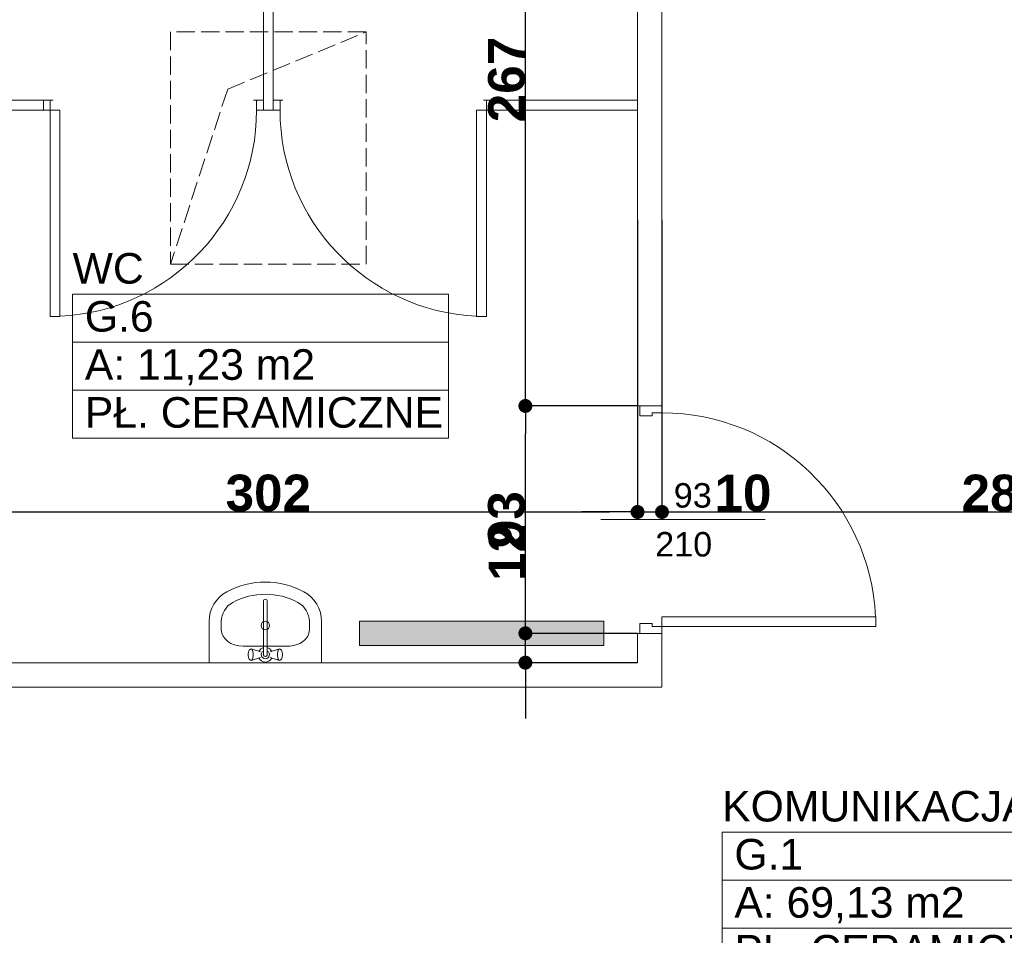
# Model space of a CAD drawing. Header units: millimetres. Extents: x 183299 to 1018155, y -286688 to 171278.
# Tile 53 of 100: x 411101 to 415128, y -86691 to -82947. Entities that reach past the tile are written whole.
import ezdxf
from ezdxf.enums import TextEntityAlignment as Align

# ---------------------------------------------------------------- set-up
doc = ezdxf.new("R2010")
doc.units = ezdxf.units.MM
doc.header["$MEASUREMENT"] = 0
doc.linetypes.add('Krawędzie ukryte 2', pattern=[100, 75, -25])
for name, color, linetype in [('Drzwi ArchiCAD', 7, 'Continuous'), ('Elementy Modelu - Strefy', 7, 'Continuous'), ('inwentaryzacja_sciany', 7, 'Continuous'), ('inwentaryzacja_wyposazenie_sanitarne', 7, 'Continuous'), ('Wymiarowanie - Ogólne', 7, 'Continuous'), ('Znaczniki Drzwi', 7, 'Continuous')]:
    doc.layers.add(name, color=color, linetype=linetype)
for name, color, linetype, lineweight in [('Drzwi ArchiCAD_Nr_Pióra__1', 7, 'Continuous', 13), ('Elementy Modelu - Strefy_Nr_Pióra__6', 250, 'Continuous', 18), ('grzejniki_Nr_Pióra__20', 1, 'Continuous', 0), ('inwentaryzacja_sciany_Nr_Pióra__1', 7, 'Continuous', 13), ('inwentaryzacja_wentylacja_Nr_Pióra__20', 1, 'Continuous', 0), ('inwentaryzacja_wyposazenie_sanitarne_Nr_Pióra__1', 7, 'Continuous', 13), ('Znaczniki Drzwi_Nr_Pióra__1', 7, 'Continuous', 13), ('Znaczniki Drzwi_Nr_Pióra__7', 7, 'Continuous', 35)]:
    doc.layers.add(name, color=color, linetype=linetype, lineweight=lineweight)
for name, color, linetype, lineweight, true_color in [('Drzwi ArchiCAD_Nr_Pióra__23', 7, 'Continuous', 20, 0xff6600), ('Drzwi ArchiCAD_Nr_Pióra__3', 7, 'Continuous', 18, 0xff6600), ('inwentaryzacja_sciany_Nr_Pióra__4', 7, 'Continuous', 20, 0x029e21)]:
    doc.layers.add(name, color=color, linetype=linetype, lineweight=lineweight, true_color=true_color)
doc.styles.add('GENERATED_STYLE_1', font='arial.ttf')
doc.styles.add('GENERATED_STYLE_2', font='arialbd.ttf')
doc.styles.get("Standard").update_dxf_attribs({"font": 'txt', "bigfont": 'BIGFONT.SHX'})
doc.dimstyles.new('GENERATED_STYLE__1', dxfattribs={"dimtxt": 150, "dimasz": 114, "dimexe": 0.18, "dimexo": 0, "dimgap": 0.09, "dimtad": 1, "dimtih": 1, "dimtoh": 1, "dimdec": 0, "dimlfac": 0.1, "dimzin": 0, "dimdsep": 46, "dimtxsty": 'GENERATED_STYLE_2', "dimblk": 'ARROWHEAD_11', "dimblk1": 'ARROWHEAD_11', "dimblk2": 'ARROWHEAD_11', "dimcen": 0.09, "dimclrd": 256, "dimclre": 256, "dimclrt": 256, "dimazin": 0, "dimtfac": 1, "dimtdec": 4, "dimtmove": 0, "dimatfit": 3, "dimfxl": 1, "dimtolj": 1, "dimtzin": 0, "dimarcsym": 0})
doc.dimstyles.new('GENERATED_STYLE__2', dxfattribs={"dimtxt": 150, "dimasz": 114, "dimexe": 0.18, "dimexo": 0, "dimgap": 0.09, "dimtad": 1, "dimdec": 0, "dimlfac": 0.1, "dimzin": 0, "dimdsep": 46, "dimtxsty": 'GENERATED_STYLE_2', "dimblk": 'ARROWHEAD_11', "dimblk1": 'ARROWHEAD_11', "dimblk2": 'ARROWHEAD_11', "dimcen": 0.09, "dimclrd": 256, "dimclre": 256, "dimclrt": 256, "dimazin": 0, "dimtfac": 1, "dimtdec": 4, "dimtmove": 0, "dimatfit": 3, "dimfxl": 1, "dimtolj": 1, "dimtzin": 0, "dimarcsym": 0})

# ---------------------------------------------------------------- blocks, each defined once
blk = doc.blocks.new('KOMUNIKACJA           _G.1_148_2', base_point=(239509.5, -86565.1))
at = {"layer": 'Elementy Modelu - Strefy_Nr_Pióra__6', "linetype": 'Continuous'}
for p, q in [((238631.2, -86368.6), (240387.8, -86368.6)), ((238631.2, -86565.1), (238631.2, -86368.6)), ((240387.8, -86368.6), (240387.8, -86565.1)), ((240387.8, -86565.1), (238631.2, -86565.1)), ((238631.2, -86565.1), (240387.8, -86565.1)), ((238631.2, -86761.5), (238631.2, -86565.1)), ((240387.8, -86565.1), (240387.8, -86761.5)), ((240387.8, -86761.5), (238631.2, -86761.5)), ((238631.2, -86761.5), (240387.8, -86761.5)), ((238631.2, -86957.9), (238631.2, -86761.5)), ((240387.8, -86761.5), (240387.8, -86957.9)), ((240387.8, -86957.9), (238631.2, -86957.9))]:
    blk.add_line(p, q, dxfattribs=at)
at = {"linetype": 'Continuous', "flags": 1}
for tag in ['ROOM_AREA', 'ROOM_PERIM', 'ROOM_WALLS_SURF', 'ROOM_DOORS_SURF', 'ROOM_WINDS_SURF', 'ROOM_BASELEV', 'ROOM_HEIGHT', 'ROOM_NET_AREA', 'ROOM_REDUCED_AREA', 'ROOM_CALC_AREA', 'ROOM_VOLUME']:
    blk.add_attdef(tag, text='', height=2000, dxfattribs=at).set_placement((239509.5, -87598.2), align=Align.BOTTOM_LEFT)
at = {"layer": 'Elementy Modelu - Strefy_Nr_Pióra__6', "linetype": 'Continuous', "insert": (238681.2, -86593.6), "char_height": 125, "attachment_point": 1, "style": 'GENERATED_STYLE_1'}
blk.add_mtext('{A: 69,13 m2}', dxfattribs=at)
at = {"layer": 'Elementy Modelu - Strefy_Nr_Pióra__6', "style": 'GENERATED_STYLE_1'}
for tag, p in [('ROOM_NAME', (238631.2, -86362.7)), ('ROOM_NUMBER', (238681.2, -86559.2)), ('basec', (238681.2, -86952))]:
    blk.add_attdef(tag, text='', height=125, dxfattribs=at).set_placement(p, align=Align.BOTTOM_LEFT)
blk = doc.blocks.new('WC     _G.6_156_2', base_point=(236743.6, -84365.2))
at = {"layer": 'Elementy Modelu - Strefy_Nr_Pióra__6', "linetype": 'Continuous'}
for p, q in [((235974.7, -84168.8), (237512.5, -84168.8)), ((235974.7, -84365.2), (235974.7, -84168.8)), ((237512.5, -84168.8), (237512.5, -84365.2)), ((237512.5, -84365.2), (235974.7, -84365.2)), ((235974.7, -84365.2), (237512.5, -84365.2)), ((235974.7, -84561.7), (235974.7, -84365.2)), ((237512.5, -84365.2), (237512.5, -84561.7)), ((237512.5, -84561.7), (235974.7, -84561.7)), ((235974.7, -84561.7), (237512.5, -84561.7)), ((235974.7, -84758.1), (235974.7, -84561.7)), ((237512.5, -84561.7), (237512.5, -84758.1)), ((237512.5, -84758.1), (235974.7, -84758.1))]:
    blk.add_line(p, q, dxfattribs=at)
at = {"linetype": 'Continuous', "flags": 1}
for tag in ['ROOM_AREA', 'ROOM_PERIM', 'ROOM_WALLS_SURF', 'ROOM_DOORS_SURF', 'ROOM_WINDS_SURF', 'ROOM_BASELEV', 'ROOM_HEIGHT', 'ROOM_NET_AREA', 'ROOM_REDUCED_AREA', 'ROOM_CALC_AREA', 'ROOM_VOLUME']:
    blk.add_attdef(tag, text='', height=2000, dxfattribs=at).set_placement((236743.6, -85398.4), align=Align.BOTTOM_LEFT)
at = {"layer": 'Elementy Modelu - Strefy_Nr_Pióra__6', "linetype": 'Continuous', "insert": (236024.7, -84393.8), "char_height": 125, "attachment_point": 1, "style": 'GENERATED_STYLE_1'}
blk.add_mtext('{A: 11,23 m2}', dxfattribs=at)
at = {"layer": 'Elementy Modelu - Strefy_Nr_Pióra__6', "style": 'GENERATED_STYLE_1'}
for tag, p in [('ROOM_NAME', (235974.7, -84162.9)), ('ROOM_NUMBER', (236024.7, -84359.3)), ('basec', (236024.7, -84752.2))]:
    blk.add_attdef(tag, text='', height=125, dxfattribs=at).set_placement(p, align=Align.BOTTOM_LEFT)
blk = doc.blocks.new('Ściana_736_2', base_point=(238385.1, -85775.8))
at = {"layer": 'inwentaryzacja_sciany_Nr_Pióra__1', "linetype": 'Continuous'}
for p, q in [((238285.1, -85675.8), (235265.1, -85675.8)), ((234505.1, -85775.8), (238385.1, -85775.8))]:
    blk.add_line(p, q, dxfattribs=at)
blk = doc.blocks.new('D1 Drzwi proste 12_79')
at = {"layer": 'Drzwi ArchiCAD_Nr_Pióra__1', "linetype": 'Continuous'}
for p, q in [((-465, 0), (-465, -90)), ((465, 0), (465, -90))]:
    blk.add_line(p, q, dxfattribs=at)
at = {"layer": 'Drzwi ArchiCAD_Nr_Pióra__23', "linetype": 'Continuous'}
for p, q in [((-437, 0), (-465, 0)), ((-465, 0), (-465, -90)), ((-437, -40), (-437, 0)), ((465, 0), (437, 0)), ((437, 0), (437, -40)), ((465, -90), (465, 0)), ((-425, -40), (-437, -40)), ((-425, -90), (-425, -40)), ((437, -40), (425, -40)), ((425, -40), (425, -90)), ((-465, -90), (-425, -90)), ((425, -90), (465, -90))]:
    blk.add_line(p, q, dxfattribs=at)
at = {"layer": 'Drzwi ArchiCAD_Nr_Pióra__3', "linetype": 'Continuous'}
for p, q in [((437, 874), (397, 874)), ((397, 874), (397, 0)), ((437, 0), (437, 874)), ((397, 0), (437, 0))]:
    blk.add_line(p, q, dxfattribs=at)
blk.add_arc((437, 0), 874, 92.6231, 180, dxfattribs=at)
blk = doc.blocks.new('Znacznik O 12_275')
at = {"layer": 'Znaczniki Drzwi_Nr_Pióra__1', "linetype": 'Continuous'}
blk.add_line((0, -521.4), (0, 150), dxfattribs=at)
at = {"layer": 'Znaczniki Drzwi_Nr_Pióra__7', "linetype": 'Continuous', "char_height": 100, "attachment_point": 7, "rotation": 270, "style": 'GENERATED_STYLE_1'}
for s, insert in [('{210}', (-152.1, -72.3)), ('{93}', (47.9, -148.2))]:
    blk.add_mtext(s, dxfattribs=dict(at, insert=insert))
blk = doc.blocks.new('Ściana_738_2', base_point=(238385.1, -85775.8))
at = {"layer": 'inwentaryzacja_sciany_Nr_Pióra__1', "linetype": 'Continuous'}
for p, q in [((238285.1, -81955.8), (238285.1, -84625.8)), ((238385.1, -84625.8), (238385.1, -81955.8)), ((238295.1, -84625.8), (238285.1, -84625.8)), ((238385.1, -84625.8), (238295.1, -84625.8)), ((238295.1, -85555.8), (238285.1, -85555.8)), ((238285.1, -85555.8), (238285.1, -85675.8)), ((238385.1, -85555.8), (238295.1, -85555.8)), ((238385.1, -85775.8), (238385.1, -85555.8))]:
    blk.add_line(p, q, dxfattribs=at)
at = {"layer": 'Drzwi ArchiCAD', "linetype": 'Continuous', "rotation": 270}
blk.add_blockref('D1 Drzwi proste 12_79', (238385.1, -85090.8), dxfattribs=at)
at = {"layer": 'Znaczniki Drzwi', "rotation": 90}
blk.add_blockref('Znacznik O 12_275', (238285.1, -85090.8), dxfattribs=at)
blk = doc.blocks.new('D1 Drzwi proste 12_130')
at = {"layer": 'Drzwi ArchiCAD_Nr_Pióra__1', "linetype": 'Continuous'}
for p, q in [((-450, 0), (-450, -40)), ((450, 0), (450, -40))]:
    blk.add_line(p, q, dxfattribs=at)
at = {"layer": 'Drzwi ArchiCAD_Nr_Pióra__23', "linetype": 'Continuous'}
for p, q in [((-422, 0), (-450, 0)), ((-450, 0), (-450, -40)), ((-422, -40), (-422, 0)), ((450, 0), (422, 0)), ((422, 0), (422, -40)), ((450, -40), (450, 0)), ((-450, -40), (-410, -40)), ((-410, -40), (-422, -40)), ((422, -40), (410, -40)), ((410, -40), (450, -40))]:
    blk.add_line(p, q, dxfattribs=at)
at = {"layer": 'Drzwi ArchiCAD_Nr_Pióra__3', "linetype": 'Continuous'}
for p, q in [((422, 844), (382, 844)), ((382, 844), (382, 0)), ((422, 0), (422, 844)), ((382, 0), (422, 0))]:
    blk.add_line(p, q, dxfattribs=at)
blk.add_arc((422, 0), 844, 92.7165, 180, dxfattribs=at)
blk = doc.blocks.new('D1 Drzwi proste 12_131')
at = {"layer": 'Drzwi ArchiCAD_Nr_Pióra__1', "linetype": 'Continuous'}
for p, q in [((-450, 0), (-450, -40)), ((450, 0), (450, -40))]:
    blk.add_line(p, q, dxfattribs=at)
at = {"layer": 'Drzwi ArchiCAD_Nr_Pióra__23', "linetype": 'Continuous'}
for p, q in [((-422, 0), (-450, 0)), ((-450, 0), (-450, -40)), ((-422, -40), (-422, 0)), ((450, 0), (422, 0)), ((422, 0), (422, -40)), ((450, -40), (450, 0)), ((-450, -40), (-410, -40)), ((-410, -40), (-422, -40)), ((422, -40), (410, -40)), ((410, -40), (450, -40))]:
    blk.add_line(p, q, dxfattribs=at)
at = {"layer": 'Drzwi ArchiCAD_Nr_Pióra__3', "linetype": 'Continuous'}
for p, q in [((422, 844), (382, 844)), ((382, 844), (382, 0)), ((422, 0), (422, 844)), ((382, 0), (422, 0))]:
    blk.add_line(p, q, dxfattribs=at)
blk.add_arc((422, 0), 844, 92.7165, 180, dxfattribs=at)
blk = doc.blocks.new('Ściana_357_2', base_point=(235265.1, -83395.8))
at = {"layer": 'inwentaryzacja_sciany_Nr_Pióra__1', "linetype": 'Continuous'}
for p, q in [((235855.1, -83375.8), (235265.1, -83375.8)), ((235855.1, -83415.8), (235855.1, -83375.8)), ((236755.1, -83415.8), (236755.1, -83375.8)), ((236795.1, -83415.8), (236795.1, -83375.8)), ((237695.1, -83415.8), (237695.1, -83375.8)), ((238285.1, -83375.8), (237695.1, -83375.8)), ((238285.1, -83415.8), (238285.1, -83375.8)), ((235265.1, -83415.8), (235855.1, -83415.8)), ((236755.1, -83415.8), (236795.1, -83415.8)), ((237695.1, -83415.8), (238285.1, -83415.8))]:
    blk.add_line(p, q, dxfattribs=at)
at = {"layer": 'Drzwi ArchiCAD', "linetype": 'Continuous', "rotation": 180}
blk.add_blockref('D1 Drzwi proste 12_131', (236305.1, -83415.8), dxfattribs=at)
at = {"layer": 'Drzwi ArchiCAD', "linetype": 'Continuous', "xscale": -1, "rotation": 180}
blk.add_blockref('D1 Drzwi proste 12_130', (237245.1, -83415.8), dxfattribs=at)
blk = doc.blocks.new('Ściana_356_2', base_point=(236775.1, -81955.8))
at = {"layer": 'inwentaryzacja_sciany_Nr_Pióra__1', "linetype": 'Continuous'}
for p, q in [((236755.1, -81955.8), (236755.1, -83375.8)), ((236795.1, -83375.8), (236795.1, -81955.8))]:
    blk.add_line(p, q, dxfattribs=at)
blk = doc.blocks.new('Umywalka 01 12_17')
at = {"layer": 'inwentaryzacja_wyposazenie_sanitarne_Nr_Pióra__1', "linetype": 'Continuous'}
for p, q in [((-230, 0), (-230, -168)), ((230, 0), (-230, 0)), ((230, 0), (230, -168)), ((-69.1, -22.7), (-70, -29.2)), ((-70, -29.2), (-70, -36.2)), ((-70, -36.2), (-69.1, -42.7)), ((-67.6, -17.4), (-69.1, -22.7)), ((-65.6, -13.9), (-67.6, -17.4)), ((-60.4, -10.1), (-65.6, -13.9)), ((-57.6, -8.7), (-60.4, -10.1)), ((-54.8, -10.1), (-57.6, -8.7)), ((-20.1, -20.7), (-57.6, -8.7)), ((-52.3, -14.3), (-54.8, -10.1)), ((-50.5, -20.7), (-52.3, -14.3)), ((-49.5, -28.5), (-50.5, -20.7)), ((-50.5, -44.7), (-49.5, -36.9)), ((-49.5, -36.9), (-49.5, -28.5)), ((-7.9, -31.3), (-7.9, -251.6)), ((7.9, -251.6), (7.9, -31.3)), ((20.1, -20.7), (57.6, -8.7)), ((50.5, -20.7), (49.5, -28.5)), ((49.5, -28.5), (49.5, -36.9)), ((49.5, -36.9), (50.5, -44.7)), ((52.3, -14.3), (50.5, -20.7)), ((54.8, -10.1), (52.3, -14.3)), ((57.6, -8.7), (54.8, -10.1)), ((60.4, -10.1), (57.6, -8.7)), ((60.4, -10.1), (65.6, -13.9)), ((67.6, -17.4), (65.6, -13.9)), ((69.1, -22.7), (67.6, -17.4)), ((70, -29.2), (69.1, -22.7)), ((69.1, -42.7), (70, -36.2)), ((70, -36.2), (70, -29.2)), ((-91.1, -67.7), (-91.1, -67.7)), ((91.1, -67.7), (-91.1, -67.7)), ((-69.1, -42.7), (-67.6, -48)), ((-67.6, -48), (-65.6, -51.5)), ((-60.4, -55.3), (-65.6, -51.5)), ((-60.4, -55.3), (-57.6, -56.7)), ((-20.1, -44.7), (-57.6, -56.7)), ((-57.6, -56.7), (-54.8, -55.3)), ((-54.8, -55.3), (-52.3, -51.1)), ((-52.3, -51.1), (-50.5, -44.7)), ((20.1, -44.7), (57.6, -56.7)), ((50.5, -44.7), (52.3, -51.1)), ((52.3, -51.1), (54.8, -55.3)), ((54.8, -55.3), (57.6, -56.7)), ((57.6, -56.7), (60.4, -55.3)), ((60.4, -55.3), (65.6, -51.5)), ((65.6, -51.5), (67.6, -48)), ((67.6, -48), (69.1, -42.7)), ((-180, -134.4), (-180, -168)), ((180, -134.4), (180, -168))]:
    blk.add_line(p, q, dxfattribs=at)
blk.add_circle((0, -151.9), 17.5, dxfattribs=at)
for centre, radius, start, end in [((0, -32.7), 30, 27.9765, 152.0235), ((0, -32.7), 16.8, 298.0549, 241.9451), ((0, -32.7), 8, 10, 170), ((0, -32.7), 30, 207.9765, 254.7747), ((0, -32.7), 30, 285.2253, 332.0235), ((-91.1, -168), 138.9, 180, 241.5254), ((-91.1, -168), 88.9, 180, 241.5254), ((91.1, -168), 88.9, 298.4746, 0), ((91.1, -168), 138.9, 298.4746, 0), ((0, 0), 280, 241.5254, 298.4746), ((0, -251.6), 7.88, 180, 0), ((0, 0), 330, 241.5254, 298.4746)]:
    blk.add_arc(centre, radius, start, end, dxfattribs=at)
for centre, major_axis, start_param, end_param in [((-91.1, -134.4), (88.9, 0), 1.570796, 3.141593), ((91.1, -134.4), (-88.9, 0), 3.141593, 4.712389)]:
    blk.add_ellipse(centre, major_axis=major_axis, ratio=0.750558, start_param=start_param, end_param=end_param, dxfattribs=at)
blk = doc.blocks.new('ARROWHEAD_11')
at = {"linetype": 'Continuous'}
blk.add_line((0, 0), (-1, 0), dxfattribs=at)
at = {"linetype": 'Continuous', "const_width": 0.25, "flags": 128}
blk.add_lwpolyline([(-0.125, 0, 1), (0.125, 0, 1)], format="xyb", close=True, dxfattribs=at)
blk = doc.blocks.new('*D5313')
at = {"layer": 'Defpoints', "color": 0}
for p in [(404628, -84236.3), (405828, -84236.3), (415043, -87576.3)]:
    blk.add_point(p, dxfattribs=at)
at = {"layer": 'Wymiarowanie - Ogólne', "linetype": 'Continuous', "lineweight": -2}
for p, q in [((405828, -84236.3), (404627.8, -84236.3)), ((404628, -87462.3), (404628, -84350.3)), ((415043, -87576.3), (404627.8, -87576.3))]:
    blk.add_line(p, q, dxfattribs=at)
at = {"layer": 'Wymiarowanie - Ogólne', "lineweight": -2, "xscale": 114, "yscale": 114, "zscale": 114}
for p, rotation in [((404628, -84236.3), 90), ((404628, -87576.3), 270)]:
    blk.add_blockref('ARROWHEAD_11', p, dxfattribs=dict(at, rotation=rotation))
at = {"layer": 'Wymiarowanie - Ogólne', "insert": (404551.4, -85906.3), "char_height": 150, "attachment_point": 5, "rotation": 90, "style": 'GENERATED_STYLE_2'}
blk.add_mtext('\\A1;334', dxfattribs=at)
blk = doc.blocks.new('*D6674')
at = {"layer": 'Defpoints', "color": 0}
for p in [(413628, -83766.3), (410608, -84771.3), (413628, -84960)]:
    blk.add_point(p, dxfattribs=at)
at = {"layer": 'Wymiarowanie - Ogólne', "linetype": 'Continuous', "lineweight": -2}
for p, q in [((413628, -83766.3), (413628, -84960.2)), ((410608, -84771.3), (410608, -84960.2)), ((410722, -84960), (413514, -84960))]:
    blk.add_line(p, q, dxfattribs=at)
at = {"layer": 'Wymiarowanie - Ogólne', "lineweight": -2, "xscale": 114, "yscale": 114, "zscale": 114, "rotation": 180}
blk.add_blockref('ARROWHEAD_11', (410608, -84960), dxfattribs=at)
at = {"layer": 'Wymiarowanie - Ogólne', "lineweight": -2, "xscale": 114, "yscale": 114, "zscale": 114}
blk.add_blockref('ARROWHEAD_11', (413628, -84960), dxfattribs=at)
at = {"layer": 'Wymiarowanie - Ogólne', "insert": (412118, -84883.4), "char_height": 150, "attachment_point": 5, "style": 'GENERATED_STYLE_2'}
blk.add_mtext('\\A1;302', dxfattribs=at)
blk = doc.blocks.new('*D6675')
at = {"layer": 'Defpoints', "color": 0}
for p in [(413628, -83766.3), (413728, -83766.3), (413728, -84960)]:
    blk.add_point(p, dxfattribs=at)
at = {"layer": 'Wymiarowanie - Ogólne', "linetype": 'Continuous', "lineweight": -2}
for p, q in [((413628, -83766.3), (413628, -84960.2)), ((413728, -83766.3), (413728, -84960.2)), ((413514, -84960), (413400, -84960)), ((413628, -84960), (413728, -84960)), ((413842, -84960), (414162.1, -84960))]:
    blk.add_line(p, q, dxfattribs=at)
at = {"layer": 'Wymiarowanie - Ogólne', "lineweight": -2, "xscale": 114, "yscale": 114, "zscale": 114}
blk.add_blockref('ARROWHEAD_11', (413628, -84960), dxfattribs=at)
at = {"layer": 'Wymiarowanie - Ogólne', "lineweight": -2, "xscale": 114, "yscale": 114, "zscale": 114, "rotation": 180}
blk.add_blockref('ARROWHEAD_11', (413728, -84960), dxfattribs=at)
at = {"layer": 'Wymiarowanie - Ogólne', "insert": (414059, -84883.4), "char_height": 150, "attachment_point": 5, "style": 'GENERATED_STYLE_2'}
blk.add_mtext('\\A1;10', dxfattribs=at)
blk = doc.blocks.new('*D6676')
at = {"layer": 'Defpoints', "color": 0}
for p in [(413728, -83766.3), (416528, -84771.3), (416528, -84960)]:
    blk.add_point(p, dxfattribs=at)
at = {"layer": 'Wymiarowanie - Ogólne', "linetype": 'Continuous', "lineweight": -2}
for p, q in [((413728, -83766.3), (413728, -84960.2)), ((416528, -84771.3), (416528, -84960.2)), ((413842, -84960), (416414, -84960))]:
    blk.add_line(p, q, dxfattribs=at)
at = {"layer": 'Wymiarowanie - Ogólne', "lineweight": -2, "xscale": 114, "yscale": 114, "zscale": 114, "rotation": 180}
blk.add_blockref('ARROWHEAD_11', (413728, -84960), dxfattribs=at)
at = {"layer": 'Wymiarowanie - Ogólne', "lineweight": -2, "xscale": 114, "yscale": 114, "zscale": 114}
blk.add_blockref('ARROWHEAD_11', (416528, -84960), dxfattribs=at)
at = {"layer": 'Wymiarowanie - Ogólne', "insert": (415128, -84883.3), "char_height": 150, "attachment_point": 5, "style": 'GENERATED_STYLE_2'}
blk.add_mtext('\\A1;280', dxfattribs=at)
blk = doc.blocks.new('*D6697')
at = {"layer": 'Defpoints', "color": 0}
for p in [(413169.4, -85456.3), (413628, -85456.3), (413628, -85576.3)]:
    blk.add_point(p, dxfattribs=at)
at = {"layer": 'Wymiarowanie - Ogólne', "linetype": 'Continuous', "lineweight": -2}
for p, q in [((413169.4, -85342.3), (413169.4, -85022.3)), ((413628, -85456.3), (413169.2, -85456.3)), ((413169.4, -85576.3), (413169.4, -85456.3)), ((413628, -85576.3), (413169.2, -85576.3)), ((413169.4, -85690.3), (413169.4, -85804.3))]:
    blk.add_line(p, q, dxfattribs=at)
at = {"layer": 'Wymiarowanie - Ogólne', "lineweight": -2, "xscale": 114, "yscale": 114, "zscale": 114}
for p, rotation in [((413169.4, -85456.3), 270), ((413169.4, -85576.3), 90)]:
    blk.add_blockref('ARROWHEAD_11', p, dxfattribs=dict(at, rotation=rotation))
at = {"layer": 'Wymiarowanie - Ogólne', "insert": (413094.1, -85125.3), "char_height": 150, "attachment_point": 5, "rotation": 90, "style": 'GENERATED_STYLE_2'}
blk.add_mtext('\\A1;12', dxfattribs=at)
blk = doc.blocks.new('*D6698')
at = {"layer": 'Defpoints', "color": 0}
for p in [(413169.4, -84526.3), (413628, -84526.3), (413628, -85456.3)]:
    blk.add_point(p, dxfattribs=at)
at = {"layer": 'Wymiarowanie - Ogólne', "linetype": 'Continuous', "lineweight": -2}
for p, q in [((413628, -84526.3), (413169.2, -84526.3)), ((413169.4, -85342.3), (413169.4, -84640.3)), ((413628, -85456.3), (413169.2, -85456.3))]:
    blk.add_line(p, q, dxfattribs=at)
at = {"layer": 'Wymiarowanie - Ogólne', "lineweight": -2, "xscale": 114, "yscale": 114, "zscale": 114}
for p, rotation in [((413169.4, -84526.3), 90), ((413169.4, -85456.3), 270)]:
    blk.add_blockref('ARROWHEAD_11', p, dxfattribs=dict(at, rotation=rotation))
at = {"layer": 'Wymiarowanie - Ogólne', "insert": (413092.6, -84991.3), "char_height": 150, "attachment_point": 5, "rotation": 90, "style": 'GENERATED_STYLE_2'}
blk.add_mtext('\\A1;93', dxfattribs=at)
blk = doc.blocks.new('*D6699')
at = {"layer": 'Defpoints', "color": 0}
for p in [(413169.4, -81856.3), (413628, -81856.3), (413628, -84526.3)]:
    blk.add_point(p, dxfattribs=at)
at = {"layer": 'Wymiarowanie - Ogólne', "linetype": 'Continuous', "lineweight": -2}
for p, q in [((413628, -81856.3), (413169.2, -81856.3)), ((413169.4, -84412.3), (413169.4, -81970.3)), ((413628, -84526.3), (413169.2, -84526.3))]:
    blk.add_line(p, q, dxfattribs=at)
at = {"layer": 'Wymiarowanie - Ogólne', "lineweight": -2, "xscale": 114, "yscale": 114, "zscale": 114}
for p, rotation in [((413169.4, -81856.3), 90), ((413169.4, -84526.3), 270)]:
    blk.add_blockref('ARROWHEAD_11', p, dxfattribs=dict(at, rotation=rotation))
at = {"layer": 'Wymiarowanie - Ogólne', "insert": (413092.8, -83191.3), "char_height": 150, "attachment_point": 5, "rotation": 90, "style": 'GENERATED_STYLE_2'}
blk.add_mtext('\\A1;267', dxfattribs=at)

msp = doc.modelspace()

# ---------------------------------------------------------------- hatches: boundary and pattern name
at = {"layer": 'inwentaryzacja_wentylacja_Nr_Pióra__20', "linetype": 'Continuous'}
msp.add_hatch(color=256, dxfattribs=at).paths.add_polyline_path([(412490.70287, -85406.23111), (412490.70287, -85506.23111), (413490.70287, -85506.23111), (413490.70287, -85406.23111)], flags=0)

# ---------------------------------------------------------------- linework, layer by layer
at = {"layer": 'grzejniki_Nr_Pióra__20', "linetype": 'Continuous'}
for p, q in [((412490.70287, -85506.23111), (412490.70287, -85406.23111)), ((413490.70287, -85406.23111), (412490.70287, -85406.23111)), ((413490.70287, -85406.23111), (413490.70287, -85506.23111)), ((413490.70287, -85506.23111), (412490.70287, -85506.23111))]:
    msp.add_line(p, q, dxfattribs=at)
at = {"layer": 'inwentaryzacja_sciany_Nr_Pióra__4', "linetype": 'Krawędzie ukryte 2'}
for p, q in [((411717.95206, -82996.52586), (411717.95206, -83946.52586)), ((412517.95206, -82996.52586), (411717.95206, -82996.52586)), ((411951.76418, -83230.33798), (412517.95206, -82996.52586)), ((412517.95206, -83946.52586), (412517.95206, -82996.52586)), ((411951.76418, -83230.33798), (411717.95206, -83946.52586)), ((411717.95206, -83946.52586), (412517.95206, -83946.52586))]:
    msp.add_line(p, q, dxfattribs=at)

# ---------------------------------------------------------------- block references
at = {"layer": 'Elementy Modelu - Strefy', "linetype": 'Continuous'}
ref = msp.add_blockref('WC     _G.6_156_2', (412086.49611, -84265.79311), dxfattribs=at)
ref.add_attrib('ROOM_NAME', 'WC', dxfattribs={"layer": 'Elementy Modelu - Strefy_Nr_Pióra__6', "color": 5, "linetype": 'Continuous', "height": 125, "style": 'GENERATED_STYLE_1'}).set_placement((411317.63736, -84063.45076), align=Align.BOTTOM_LEFT)
ref.add_attrib('ROOM_NUMBER', 'G.6', dxfattribs={"layer": 'Elementy Modelu - Strefy_Nr_Pióra__6', "color": 5, "linetype": 'Continuous', "height": 125, "style": 'GENERATED_STYLE_1'}).set_placement((411367.63736, -84259.87933), align=Align.BOTTOM_LEFT)
ref.add_attrib('basec', 'PŁ. CERAMICZNE', dxfattribs={"layer": 'Elementy Modelu - Strefy_Nr_Pióra__6', "color": 5, "linetype": 'Continuous', "height": 125, "style": 'GENERATED_STYLE_1'}).set_placement((411367.63736, -84652.73647), align=Align.BOTTOM_LEFT)
ref = msp.add_blockref('KOMUNIKACJA           _G.1_148_2', (414852.38602, -86465.62674), dxfattribs=at)
ref.add_attrib('ROOM_NAME', 'KOMUNIKACJA', dxfattribs={"layer": 'Elementy Modelu - Strefy_Nr_Pióra__6', "color": 5, "linetype": 'Continuous', "height": 125, "style": 'GENERATED_STYLE_1'}).set_placement((413974.09602, -86263.28439), align=Align.BOTTOM_LEFT)
ref.add_attrib('ROOM_NUMBER', 'G.1', dxfattribs={"layer": 'Elementy Modelu - Strefy_Nr_Pióra__6', "color": 5, "linetype": 'Continuous', "height": 125, "style": 'GENERATED_STYLE_1'}).set_placement((414024.09602, -86459.71296), align=Align.BOTTOM_LEFT)
ref.add_attrib('basec', 'PŁ. CERAMICZNE', dxfattribs={"layer": 'Elementy Modelu - Strefy_Nr_Pióra__6', "color": 5, "linetype": 'Continuous', "height": 125, "style": 'GENERATED_STYLE_1'}).set_placement((414024.09602, -86852.5701), align=Align.BOTTOM_LEFT)
at = {"layer": 'inwentaryzacja_sciany'}
for name, p in [('Ściana_356_2', (412117.95206, -81856.32699)), ('Ściana_738_2', (413727.95206, -85676.32699)), ('Ściana_357_2', (410607.95206, -83296.32699)), ('Ściana_736_2', (413727.95206, -85676.32699))]:
    msp.add_blockref(name, p, dxfattribs=at)
at = {"layer": 'inwentaryzacja_wyposazenie_sanitarne', "linetype": 'Continuous', "rotation": 180}
msp.add_blockref('Umywalka 01 12_17', (412105.81351, -85576.32699), dxfattribs=at)

# ---------------------------------------------------------------- dimensions: what is measured, and where the dimension line sits
at = {"layer": 'Wymiarowanie - Ogólne', "linetype": 'Continuous'}
for base, p1, p2, picture, middle in [((413169.38801, -81856.32699), (413627.95206, -84526.32699), (413627.95206, -81856.32699), '*D6699', (413092.79801, -83191.32699)), ((404627.95206, -84236.32699), (415042.95206, -87576.32699), (405827.95206, -84236.32699), '*D5313', (404551.36206, -85906.32699)), ((413169.38801, -84526.32699), (413627.95206, -85456.32699), (413627.95206, -84526.32699), '*D6698', (413092.64801, -84991.32699)), ((413169.38801, -85456.32699), (413627.95206, -85576.32699), (413627.95206, -85456.32699), '*D6697', (413094.07301, -85125.33699))]:
    dim = msp.add_linear_dim(base=base, p1=p1, p2=p2, angle=90, dimstyle='GENERATED_STYLE__2', dxfattribs=at)
    dim.commit()
    dim.dimension.update_dxf_attribs({"geometry": picture, "text_midpoint": middle})
for base, p1, p2, picture, middle in [((413627.95206, -84960.00257), (410607.95206, -84771.32699), (413627.95206, -83766.32699), '*D6674', (412117.95206, -84883.41257)), ((413727.95206, -84960.00257), (413627.95206, -83766.32699), (413727.95206, -83766.32699), '*D6675', (414059.01706, -84883.41257)), ((416527.95206, -84960.00257), (413727.95206, -83766.32699), (416527.95206, -84771.32699), '*D6676', (415127.95206, -84883.26257))]:
    dim = msp.add_linear_dim(base=base, p1=p1, p2=p2, dimstyle='GENERATED_STYLE__1', dxfattribs=at)
    dim.commit()
    dim.dimension.update_dxf_attribs({"geometry": picture, "text_midpoint": middle})

doc.saveas('drawing.dxf')
